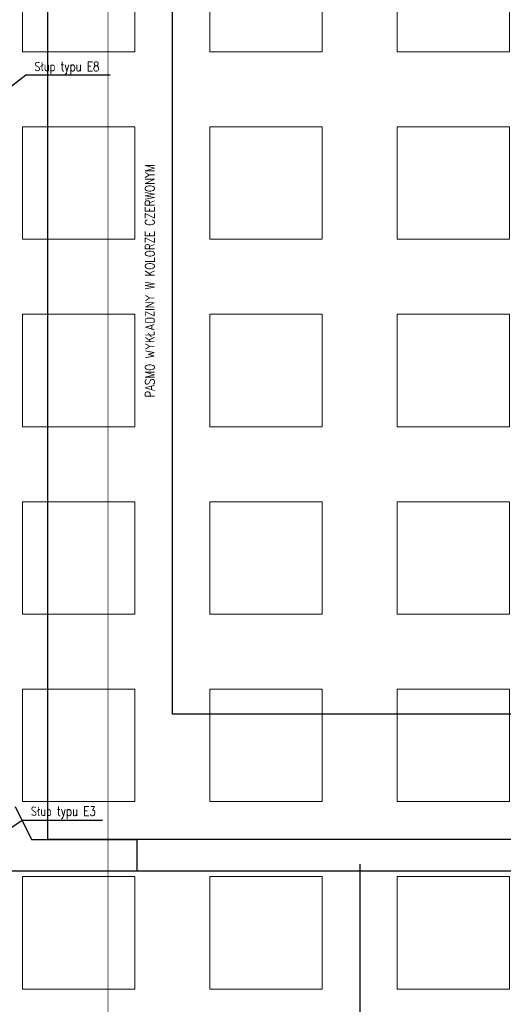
# Model space of a CAD drawing. Header units: centimetres. Extents: x -228435 to 111511, y -89367 to 428125.
# Tile 26 of 216: x -21987 to -14240, y 14355 to 30115. Entities that reach past the tile are written whole.
import ezdxf
from ezdxf.xclip import XClip

# ---------------------------------------------------------------- set-up
doc = ezdxf.new("R2010")
doc.units = ezdxf.units.CM
doc.header["$LTSCALE"] = 50
doc.header["$XCLIPFRAME"] = 0
for name, pattern in [('DASHDOT2', [12.7, 6.35, -3.175, 0, -3.175]), ('HIDDEN2', [4.7625, 3.175, -1.5875]), ('HIDDENX2', [19.05, 12.7, -6.35])]:
    doc.linetypes.add(name, pattern=pattern)
doc.layers.get('0').update_dxf_attribs({"color": 8})
for name, color, linetype in [('ARCH_INFO_KŁADY ŚCIAN', 8, 'HIDDEN2'), ('ARCH_INFO_OPISY', 8, 'Continuous'), ('ARCH_INFO_OSIE_IST', 8, 'DASHDOT2'), ('ARCH_SZYNY', 8, 'Continuous'), ('ARCH_WYKŁADZINA', 8, 'Continuous'), ('HUFCOR', 8, 'Continuous'), ('Kondygnacja +0$0$ARCH_WYKŁADZINA', 8, 'Continuous'), ('Osie rzutów$0$ARCH_INFO_OSIE_OPISY_IST', 8, 'Continuous'), ('RYSUNKOWE_XREF', 8, 'Continuous')]:
    doc.layers.add(name, color=color, linetype=linetype)
doc.layers.add('ARCH_SUFITY_PODWIESZANE', color=8, linetype='HIDDENX2', lineweight=9)
doc.layers.get('HUFCOR').off()
doc.styles.add('ROMANS-50-CM', font='romans.shx', dxfattribs={"width": 0.8, "height": 10})
doc.linetypes.add('SZYNA_LINE', pattern='A,12.7,-7.75,["SZYNA",Standard,S=2.54,R=0,X=-5.95,Y=-1.27],-7.75', length=28.2)
doc.dimstyles.new('ISO-25', dxfattribs={"dimtxt": 2.5, "dimasz": 2.5, "dimexe": 1.25, "dimexo": 0.625, "dimtad": 1, "dimtxsty": 'Standard', "dimcen": 2.5, "dimadec": 0, "dimazin": 0, "dimtfac": 1, "dimtmove": 0, "dimatfit": 3, "dimfxl": 0, "dimarcsym": 0})

# ---------------------------------------------------------------- blocks, each defined once
blk = doc.blocks.new('SU Lampy kwadratowe +0')
at = {"layer": 'ARCH_SUFITY_PODWIESZANE', "ltscale": 2.5}
for points in [[(9920, 7640), (10100, 7640), (10100, 7460), (9920, 7460)], [(10220, 7640), (10400, 7640), (10400, 7460), (10220, 7460)], [(10520, 7640), (10700, 7640), (10700, 7460), (10520, 7460)], [(9920, 7340), (10100, 7340), (10100, 7160), (9920, 7160)], [(10220, 7340), (10400, 7340), (10400, 7160), (10220, 7160)], [(10520, 7340), (10700, 7340), (10700, 7160), (10520, 7160)], [(9920, 7040), (10100, 7040), (10100, 6860), (9920, 6860)], [(10220, 7040), (10400, 7040), (10400, 6860), (10220, 6860)], [(10520, 7040), (10700, 7040), (10700, 6860), (10520, 6860)], [(9920, 6740), (10100, 6740), (10100, 6560), (9920, 6560)], [(10220, 6740), (10400, 6740), (10400, 6560), (10220, 6560)], [(10520, 6740), (10700, 6740), (10700, 6560), (10520, 6560)], [(9920, 6440), (10100, 6440), (10100, 6260), (9920, 6260)], [(10220, 6440), (10400, 6440), (10400, 6260), (10220, 6260)], [(10520, 6440), (10700, 6440), (10700, 6260), (10520, 6260)], [(9920, 6140), (10100, 6140), (10100, 5960), (9920, 5960)], [(10220, 6140), (10400, 6140), (10400, 5960), (10220, 5960)], [(10520, 6140), (10700, 6140), (10700, 5960), (10520, 5960)]]:
    blk.add_lwpolyline(points, close=True, dxfattribs=at)
blk = doc.blocks.new('Linie kładów 0')
at = {"layer": 'ARCH_INFO_KŁADY ŚCIAN', "ltscale": 10, "const_width": 1}
blk.add_lwpolyline([(10056.9, 5618.7), (10056.9, 11674.1)], dxfattribs=at)
blk = doc.blocks.new('A$C50B549AF')
at = {"layer": 'ARCH_SZYNY', "linetype": 'SZYNA_LINE', "ltscale": 2.5}
for p, q in [((3659.8, 1252.3, 1260), (3685.7, 1199.8, 1260)), ((3685.7, 1199.8, 1260), (3854.5, 1199.8, 1260)), ((3854.5, 1199.8, 1260), (3854.5, 1149.7, 1260)), ((2332.9, 1149.7, -421.8), (4965.7, 1149.7, 1260))]:
    blk.add_line(p, q, dxfattribs=at)
blk = doc.blocks.new('Osie rzutów')
at = {"layer": 'ARCH_INFO_OSIE_IST', "ltscale": 10}
for p, q in [((10460, 12510), (10460, 4623.3)), ((4436, 7400), (15156.5, 7400)), ((4436, 6800), (15156.5, 6800)), ((4436, 6200), (15156.5, 6200))]:
    blk.add_line(p, q, dxfattribs=at)
blk = doc.blocks.new('A$C6FDA0163')
at = {"layer": 'RYSUNKOWE_XREF'}
blk.add_blockref('Osie rzutów', (-10460, -9819, -630), dxfattribs=at)

msp = doc.modelspace()

# ---------------------------------------------------------------- linework, layer by layer
at = {"layer": 'ARCH_WYKŁADZINA', "linetype": 'Continuous', "lineweight": -3}
for p, q in [((-21540, 68500, 630), (-21540, 17000, 630)), ((-19540, 19000, 630), (-19540, 68500, 630)), ((-13540, 19000, 630), (-19540, 19000, 630)), ((-21540, 17000, 630), (-11540, 17000, 630))]:
    msp.add_line(p, q, dxfattribs=at)
at = {"layer": 'Kondygnacja +0$0$ARCH_WYKŁADZINA', "linetype": 'Continuous', "lineweight": -3}
for p, q in [((-13540, 19000, 630), (-19540, 19000, 630)), ((-21540, 17000, 630), (-11540, 17000, 630))]:
    msp.add_line(p, q, dxfattribs=at)

# ---------------------------------------------------------------- block references
ref = msp.add_blockref('A$C6FDA0163', (-16540, 53190.5, 630), dxfattribs=dict(xscale=10, yscale=10, zscale=10))
XClip(ref).set_block_clipping_path([(-400.031931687, -2219.05), (399.968068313, 380.95)])
at = {"layer": 'ARCH_INFO_KŁADY ŚCIAN', "xscale": 10, "yscale": 10, "zscale": 10}
msp.add_blockref('Linie kładów 0', (-121140, -45000, 630), dxfattribs=at)
at = {"layer": 'ARCH_SUFITY_PODWIESZANE', "ltscale": 2.5, "xscale": 10, "yscale": 10, "zscale": 10}
msp.add_blockref('SU Lampy kwadratowe +0', (-121140, -45000, -5670), dxfattribs=at)
at = {"layer": 'HUFCOR', "xscale": 10, "yscale": 10, "zscale": 10}
msp.add_blockref('A$C50B549AF', (-58654.9183, 4996.03602, -5670), dxfattribs=at)
at = {"layer": 'Osie rzutów$0$ARCH_INFO_OSIE_OPISY_IST', "xscale": 10, "yscale": 10, "zscale": 10}
msp.add_blockref('Osie rzutów', (-121140, -45000, 630), dxfattribs=at)

# ---------------------------------------------------------------- texts
at = {"layer": 'ARCH_INFO_OPISY', "char_height": 150, "width": 6265.3267976, "attachment_point": 1, "style": 'ROMANS-50-CM'}
for s, insert in [('Słup typu E8', (-21750.03654, 29440.19265, 630)), ('Słup typu E3', (-21807.69977, 17521.49767, 630))]:
    msp.add_mtext(s, dxfattribs=dict(at, insert=insert))
at = {"layer": 'ARCH_INFO_OPISY', "insert": (-19976.49503, 24067.26933, 630), "char_height": 150, "width": 5818.1964207, "attachment_point": 1, "rotation": 90, "style": 'ROMANS-50-CM'}
msp.add_mtext('PASMO WYKŁADZINY W KOLORZE CZERWONYM', dxfattribs=at)

# ---------------------------------------------------------------- leaders
at = {"layer": 'ARCH_INFO_OPISY'}
for points in [[(-22185, 29000, 630), (-21890.61562, 29234.02862, 630), (-20539.3606, 29234.02862, 630)], [(-22174.64356, 17146.70189, 630), (-21948.27886, 17302.52059, 630), (-20660.71417, 17302.52059, 630)]]:
    msp.add_leader(points, dimstyle='ISO-25', override={"dimscale": 5, "dimasz": 2, "dimtad": 0, "dimldrblk": 'Dot'}, dxfattribs=at)

doc.saveas('drawing.dxf')
